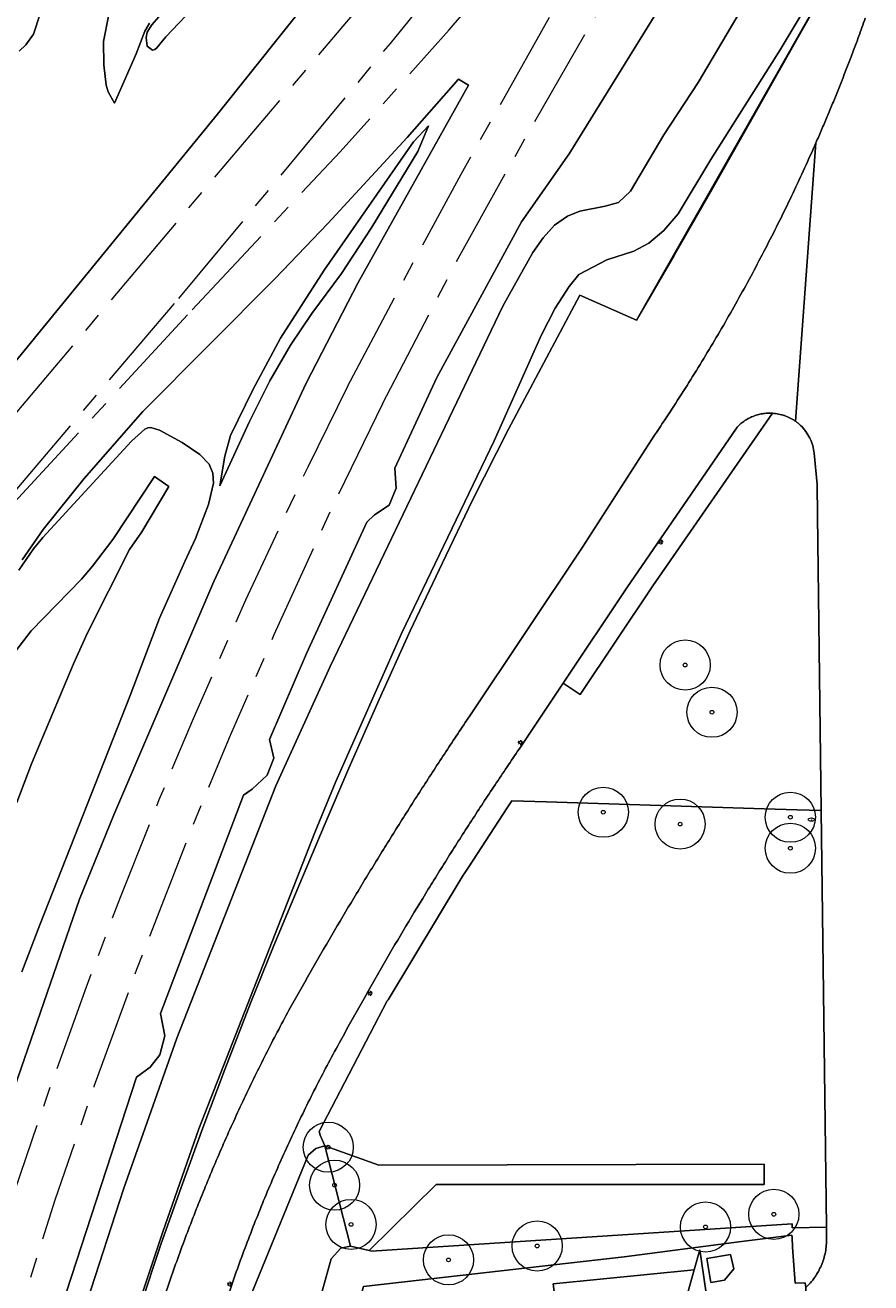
# Model space of a CAD drawing. Header units: metres. Extents: x 187482 to 189800, y 333582 to 335019.
# Tile 33 of 256: x 187670 to 187754, y 334025 to 334151. Entities that reach past the tile are written whole.
import ezdxf
from ezdxf.enums import TextEntityAlignment as Align

# ---------------------------------------------------------------- set-up
doc = ezdxf.new("R2010")
doc.units = ezdxf.units.M
doc.linetypes.add('AM-AS-SO', pattern=[16, 10, -2, 2, -2])
doc.layers.get('0').update_dxf_attribs({"color": 252, "lineweight": 18})
for name, color, linetype, lineweight in [('B-WE-AM-AS_SPOOR_TREIN-G', 252, 'AM-AS-SO', 18), ('B-WE-GR-BEPLANTING_CULTUUR_BOSPLANTSOEN-GV', 252, 'Continuous', 18), ('B-WE-GR-BOOM-S', 252, 'Continuous', 18), ('B-WE-GR-GRAS-GV', 252, 'Continuous', 18), ('B-WE-GW-TALUD_KRUIN-G', 252, 'Continuous', 18), ('B-WE-IE-MEUBILAIR-S', 252, 'Continuous', 18), ('B-WE-IE-TERREINAFSCHEIDING_KUNSTMATIG_HEKWERK-G', 252, 'IE-TERREINAFSCHEIDING_KUNSTMATIG-SO', 18), ('B-WE-OG-TERREIN_BEGROEID-GV', 252, 'Continuous', 18), ('B-WE-OG-TERREIN_ERF-GV', 252, 'Continuous', 18), ('B-WE-OG-WATER_GREPPEL-GV', 252, 'Continuous', 18), ('B-WE-VH-GESLOTENVERHARDING_ASFALT-GV', 252, 'Continuous', 18), ('B-WE-VH-HALFVERHARDING-GV', 252, 'Continuous', 18), ('B-WE-VH-OPENVERHARDING_TEGEL-GV', 252, 'Continuous', 18)]:
    doc.layers.add(name, color=color, linetype=linetype, lineweight=lineweight)
doc.styles.add('NLCS-ISO', font='NLCS-ISO.ttf')
doc.linetypes.add('IE-TERREINAFSCHEIDING_KUNSTMATIG-SO', pattern='A,4,[82,NLCS.SHX,S=0.75,R=90,X=0,Y=0],4,-2', length=10)

# ---------------------------------------------------------------- blocks, each defined once
blk = doc.blocks.new('SIE-MEUBILAIR_PAAL_LICHTMAST-SO')
for points in [[(-0.62, 0), (-1, 0)], [(-0.71, 0.71), (-0.44, 0.44)], [(0, 1), (0, 0.62)], [(0.44, 0.44), (0.71, 0.71)], [(1, 0), (0.62, 0)], [(-0.71, -0.71), (-0.44, -0.44)], [(0, -0.62), (0, -1)], [(0.44, -0.44), (0.71, -0.71)]]:
    blk.add_lwpolyline(points)
blk.add_circle((0, 0), 0.5)
blk = doc.blocks.new('SIE-MEUBILAIR_PUT_BRANDKRAAN-SO')
blk.add_ellipse((0, 0), major_axis=(1.25, 0), ratio=0.54)
at = {"style": 'NLCS-ISO'}
blk.add_text('bk', height=0.75, dxfattribs=at).set_placement((0.03, 0), align=Align.MIDDLE_CENTER)
blk = doc.blocks.new('SGR-BOOM_GBKN-SO')
at = {"color": 0, "linetype": 'ByBlock', "lineweight": 18}
for radius in [2, 0.15]:
    blk.add_circle((0, 0), radius, dxfattribs=at)

msp = doc.modelspace()

# ---------------------------------------------------------------- linework, layer by layer
at = {"layer": 'B-WE-AM-AS_SPOOR_TREIN-G', "flags": 128}
for points in [[(187824.369, 334305.812), (187755.863, 334217.558), (187743.5, 334201.789), (187724.013, 334177.543), (187707.075, 334157.263), (187688.211, 334135.06), (187656.566, 334097.463), (187612.137, 334044.897), (187575.676, 334002.046), (187563.794, 333987.812), (187545.282, 333966.024), (187500.604, 333913.329), (187482.806, 333892.169)], [(187684.933, 334123.263), (187706.028, 334148.715), (187734.487, 334183.636), (187744.191, 334195.765), (187763.553, 334220.151), (187803.277, 334271.218)], [(187705.245, 334112.758), (187712.627, 334126.977), (187720.14, 334140.432), (187726.645, 334151.701), (187731.019, 334158.781), (187736.068, 334166.683), (187740.411, 334173.233), (187744.868, 334179.771), (187749.434, 334186.241), (187754.983, 334193.825), (187762.529, 334203.732)], [(187686.267, 334122.153), (187701.02, 334137.906), (187711.905, 334150.051), (187726.064, 334166.932), (187744.736, 334189.56)], [(187701.768, 334114.488), (187707.927, 334126.166), (187713.086, 334135.686), (187722.032, 334151.549), (187727.236, 334160.176), (187731.973, 334167.636), (187737.186, 334175.556), (187746.163, 334188.505)], [(187657.283, 334090.785), (187684.933, 334123.263)], [(187657.283, 334090.785), (187686.267, 334122.153)], [(187701.768, 334114.488), (187697.783, 334106.453), (187691.563, 334093.204), (187686.36, 334081.371), (187682.946, 334073.284), (187679.072, 334063.537), (187675.685, 334054.624), (187672.031, 334044.496), (187668.551, 334034.257), (187664.695, 334021.758), (187661.016, 334009.216), (187657.287, 333995.239), (187654.601, 333984.119), (187652.53, 333974.99), (187650.895, 333967.292), (187648.043, 333952.387), (187645.429, 333937.286), (187643.617, 333924.219)], [(187705.245, 334112.758), (187700.595, 334103.262), (187694.408, 334089.728), (187689.933, 334079.453), (187686.199, 334070.461), (187680.719, 334056.38), (187676.457, 334044.698), (187672.574, 334033.358), (187668.335, 334020.045), (187666.247, 334012.892), (187661.052, 333993.847), (187656.645, 333975.142), (187653.355, 333958.934), (187651.461, 333948.496), (187649.741, 333938.003), (187647.635, 333923.687)]]:
    msp.add_lwpolyline(points, dxfattribs=at)
at = {"layer": 'B-WE-GR-BEPLANTING_CULTUUR_BOSPLANTSOEN-GV', "flags": 128}
for points in [[(187749.523, 334030.679), (187749.005, 334072.229), (187746.593, 334072.283), (187743.33, 334072.387), (187721.591, 334073.075), (187718.137, 334073.184), (187717.74, 334072.577), (187713.774, 334066.508), (187713.377, 334065.901), (187713.299, 334065.771), (187705.798, 334053.362), (187705.722, 334053.237), (187698.928, 334040.211), (187699.023, 334039.849), (187699.5, 334038.79), (187704.881, 334036.875), (187743.311, 334036.957), (187743.311, 334034.923), (187710.611, 334034.923), (187703.928, 334028.356), (187704.146, 334028.29), (187746.096, 334031.007), (187746.12, 334030.607)], [(187697.166, 334016.849), (187697.633, 334018.539), (187700.113, 334027.514), (187701.082, 334028.57), (187702.051, 334028.792), (187699.5, 334038.79), (187698.586, 334038.532), (187697.826, 334037.846), (187691.4, 334022.175), (187690.872, 334020.407), (187688.872, 334013.75), (187688.669, 334011.808), (187689.285, 334008.735), (187691.68, 333997.708), (187693.395, 333999.932), (187693.066, 334000.233), (187697.679, 334006.261), (187697.812, 334006.733), (187696.094, 334007.569), (187695.335, 334008.427), (187695.328, 334010.195)], [(187699.5, 334038.79), (187702.051, 334028.792), (187703.928, 334028.356), (187710.611, 334034.923), (187743.311, 334034.923), (187743.311, 334036.957), (187704.881, 334036.875)]]:
    msp.add_lwpolyline(points, close=True, dxfattribs=at)
for points in [[(187749.533, 334029.571), (187749.523, 334030.679), (187746.12, 334030.607), (187746.096, 334031.007), (187704.146, 334028.29), (187703.928, 334028.356), (187702.051, 334028.792), (187701.082, 334028.57), (187700.113, 334027.514), (187697.633, 334018.539), (187697.166, 334016.849), (187697.02, 334013.922), (187697.374, 334011.942), (187698.311, 334006.96), (187698.433, 334007.326), (187699.19, 334009.617), (187702.942, 334023.34)], [(187702.942, 334023.34), (187703.333, 334024.768), (187729.341, 334027.716), (187741.071, 334029.238), (187746.077, 334029.887), (187746.093, 334029.649), (187746.157, 334028.677), (187746.393, 334025.111), (187747.403, 334025.131), (187747.46, 334024.65)]]:
    msp.add_lwpolyline(points, dxfattribs=at)
at = {"layer": 'B-WE-GR-BEPLANTING_CULTUUR_BOSPLANTSOEN-GV'}
for points in [[(187749.422, 334028.202, 0.0263098), (187749.514, 334028.884)], [(187749.514, 334028.884, 0.0276756), (187749.533, 334029.571)], [(187749.026, 334026.887, 0.0267077), (187749.259, 334027.534)], [(187749.259, 334027.534, 0.0282238), (187749.422, 334028.202)], [(187748.726, 334026.268, 0.0253698), (187749.026, 334026.887)], [(187747.46, 334024.65, 0.0287988), (187747.938, 334025.144)], [(187747.938, 334025.144, 0.0259029), (187748.362, 334025.685)], [(187748.362, 334025.685, 0.0266817), (187748.726, 334026.268)]]:
    msp.add_lwpolyline(points, format="xyb", dxfattribs=at)
at = {"layer": 'B-WE-GR-GRAS-GV', "flags": 128}
for points in [[(187742.727, 334168.186), (187723.876, 334137.692), (187719.098, 334130.93), (187710.663, 334115.385), (187706.485, 334106.368), (187706.592, 334104.352), (187705.913, 334102.652), (187704.448, 334101.706), (187703.675, 334100.965), (187697.66, 334087.866), (187693.967, 334079.305), (187694.409, 334077.428), (187693.726, 334075.758), (187692.246, 334074.357), (187691.367, 334073.756), (187683.107, 334051.982), (187683.525, 334049.74), (187683.046, 334047.847), (187682.06, 334046.646), (187680.708, 334045.636), (187672.178, 334019.54), (187668.215, 334004.345)], [(187750.994, 334168.926), (187736.738, 334144.819), (187733.307, 334139.583), (187729.983, 334133.967), (187728.783, 334132.854), (187727.466, 334132.482), (187724.93, 334131.968), (187723.712, 334131.491), (187722.391, 334130.575), (187721.282, 334129.33), (187720.256, 334127.861), (187717.921, 334123.713), (187717.247, 334122.515), (187700.019, 334086.58), (187694.62, 334074.684), (187684.736, 334049.522), (187679.402, 334034.472), (187675.793, 334023.299), (187671.984, 334010.388), (187668.333, 333997.177)], [(187668.333, 333997.177), (187671.984, 334010.388), (187675.793, 334023.299), (187679.402, 334034.472), (187684.736, 334049.522), (187694.62, 334074.684), (187700.019, 334086.58), (187717.247, 334122.515), (187717.921, 334123.713), (187720.256, 334127.861), (187721.282, 334129.33), (187722.391, 334130.575), (187723.712, 334131.491), (187724.93, 334131.968), (187727.466, 334132.482), (187728.783, 334132.854), (187729.983, 334133.967), (187733.307, 334139.583), (187736.738, 334144.819), (187750.994, 334168.926)], [(187667.604, 333974.089), (187670.976, 333988.516), (187672.395, 333994.129), (187680.303, 334021.124), (187683.339, 334030.202), (187686.911, 334040.495), (187698.48, 334070.046), (187700.595, 334075.104), (187707.135, 334089.882), (187716.395, 334109.069), (187721.066, 334119.576), (187722.474, 334122.304), (187723.856, 334124.484), (187724.844, 334125.659), (187727.624, 334127.123), (187730.3, 334127.982), (187731.808, 334128.779), (187733.322, 334130.058), (187734.744, 334131.718), (187738.003, 334137.14), (187744.907, 334148.067), (187752.728, 334161.142)], [(187752.728, 334161.142), (187744.907, 334148.067), (187738.003, 334137.14), (187734.744, 334131.718), (187733.322, 334130.058), (187731.808, 334128.779), (187730.3, 334127.982), (187727.624, 334127.123), (187724.844, 334125.659), (187723.856, 334124.484), (187722.474, 334122.304), (187721.066, 334119.576), (187716.395, 334109.069), (187707.135, 334089.882), (187700.595, 334075.104), (187698.48, 334070.046), (187686.911, 334040.495), (187683.339, 334030.202), (187680.303, 334021.124), (187672.395, 333994.129), (187670.976, 333988.516), (187667.604, 333974.089)], [(187482.806, 333897.992), (187487.91, 333903.943), (187496.309, 333914.082), (187497.567, 333913.637), (187501.418, 333920.571), (187517.488, 333939.89), (187533.308, 333958.387), (187546.216, 333973.088), (187567.583, 333998.442), (187591.007, 334025.504), (187609.533, 334048.028), (187629.989, 334071.91), (187666.129, 334114.818), (187667.555, 334115.702), (187688.794, 334141.65), (187702.22, 334158.515)], [(187681.091, 334022.851), (187683.139, 334028.95), (187685.15, 334034.62), (187687.32, 334040.589), (187689.506, 334046.404), (187692.092, 334053.024), (187694.413, 334058.774), (187696.987, 334064.932), (187699.426, 334070.692), (187701.88, 334076.448), (187704.911, 334083.304), (187707.998, 334090.147), (187711.24, 334096.92), (187714.205, 334103.1), (187717.828, 334110.262), (187722.697, 334119.416), (187724.93, 334123.613), (187730.572, 334121.13), (187739.156, 334136.164), (187750.825, 334156.711)], [(187669.017, 334147.949), (187669.662, 334148.556), (187670.425, 334149.631), (187671.772, 334153.713)], [(187677.904, 334151.426), (187677.428, 334148.885), (187677.436, 334146.577), (187677.685, 334144.541), (187677.885, 334143.874), (187678.507, 334142.744), (187680.66, 334147.657), (187681.522, 334149.944), (187681.998, 334150.734)], [(187667.89, 334042.782), (187675.033, 334063.386), (187678.44, 334071.787), (187688.428, 334095.07), (187697.622, 334114.848), (187702.815, 334124.869), (187713.828, 334144.533), (187712.811, 334145.157), (187707.71, 334139.322), (187699.805, 334130.756), (187694.547, 334125.266), (187681.349, 334111.999), (187675.494, 334105.331), (187671.398, 334100.226), (187669.302, 334097.216)], [(187668.971, 334096.192), (187670.418, 334098.304), (187671.376, 334099.439), (187680.223, 334109.04), (187681.526, 334110.233), (187681.837, 334110.381), (187682.142, 334110.416), (187683.008, 334110.148), (187685.263, 334108.924), (187687.022, 334107.735), (187687.958, 334106.741), (187688.332, 334105.871), (187688.371, 334104.87), (187687.877, 334102.724), (187686.6, 334099.331), (187685.512, 334097.066), (187683.007, 334091.414), (187680.074, 334083.676), (187671.057, 334060.831), (187669.275, 334056.133)], [(187669.275, 334056.133), (187671.057, 334060.831), (187680.074, 334083.676), (187683.007, 334091.414), (187685.512, 334097.066), (187686.6, 334099.331), (187687.877, 334102.724), (187688.371, 334104.87), (187688.332, 334105.871), (187687.958, 334106.741), (187687.022, 334107.735), (187685.263, 334108.924), (187683.008, 334110.148), (187682.142, 334110.416), (187681.837, 334110.381), (187681.526, 334110.233), (187680.223, 334109.04), (187671.376, 334099.439), (187670.418, 334098.304), (187668.971, 334096.192)], [(187667.905, 334087.142), (187670.191, 334090.14), (187675.219, 334095.302), (187676.329, 334096.588), (187678.353, 334099.244), (187682.505, 334105.511), (187683.945, 334104.513), (187681.228, 334100.001), (187680.021, 334098.252), (187675.822, 334089.93), (187674.434, 334086.849), (187670.219, 334076.882), (187668.761, 334073.035)]]:
    msp.add_lwpolyline(points, dxfattribs=at)
for points in [[(187695.065, 334161.773), (187695.445, 334161.433), (187695.569, 334161.152), (187695.512, 334160.868), (187694.926, 334160.283), (187692.902, 334158.7), (187689.477, 334155.549), (187683.648, 334149.372), (187682.722, 334148.253), (187682.519, 334148.095), (187682.296, 334148.046), (187681.785, 334148.444), (187681.662, 334149.3), (187681.774, 334149.822), (187682.222, 334150.566), (187683.409, 334151.877), (187693.068, 334161.084), (187693.686, 334161.616), (187694.351, 334161.957), (187694.725, 334161.978)], [(187689.026, 334104.586), (187689.507, 334107.551), (187690.066, 334109.6), (187692.337, 334114.239), (187695.057, 334119.304), (187699.437, 334126.093), (187708.334, 334138.9), (187709.825, 334140.497), (187708.754, 334137.935), (187704.195, 334130.391), (187701.162, 334125.753), (187698.201, 334121.768), (187696.069, 334118.614), (187694.018, 334115.066), (187691.993, 334110.995)], [(187689.026, 334104.586), (187691.993, 334110.995), (187694.018, 334115.066), (187696.069, 334118.614), (187698.201, 334121.768), (187701.162, 334125.753), (187704.195, 334130.391), (187708.754, 334137.935), (187709.825, 334140.497), (187708.334, 334138.9), (187699.437, 334126.093), (187695.057, 334119.304), (187692.337, 334114.239), (187690.066, 334109.6), (187689.507, 334107.551)]]:
    msp.add_lwpolyline(points, close=True, dxfattribs=at)
at = {"layer": 'B-WE-GR-GRAS-GV'}
for points in [[(187671.772, 334153.713), (187670.425, 334149.631), (187669.662, 334148.556), (187669.017, 334147.949)], [(187681.998, 334150.734), (187681.522, 334149.944), (187680.66, 334147.657), (187678.507, 334142.744), (187677.885, 334143.874), (187677.685, 334144.541), (187677.436, 334146.577), (187677.428, 334148.885), (187677.904, 334151.426)], [(187668.761, 334073.035), (187670.219, 334076.882), (187674.434, 334086.849), (187675.822, 334089.93), (187680.021, 334098.252), (187681.228, 334100.001), (187683.945, 334104.513), (187682.505, 334105.511), (187678.353, 334099.244), (187676.329, 334096.588), (187675.219, 334095.302), (187670.191, 334090.14), (187667.905, 334087.142)]]:
    msp.add_lwpolyline(points, dxfattribs=at)
at = {"layer": 'B-WE-GW-TALUD_KRUIN-G', "flags": 128}
msp.add_lwpolyline([(187689.026, 334104.586), (187691.993, 334110.995), (187694.018, 334115.066), (187696.069, 334118.614), (187698.201, 334121.768), (187701.162, 334125.753), (187704.195, 334130.391), (187708.754, 334137.935), (187709.825, 334140.497)], dxfattribs=at)
at = {"layer": 'B-WE-IE-TERREINAFSCHEIDING_KUNSTMATIG_HEKWERK-G', "ltscale": 0.2, "flags": 128}
for points in [[(187896.887, 334347.79), (187895.26, 334346.017), (187881.815, 334330.141), (187875.404, 334322.491), (187872.193, 334318.68), (187867.562, 334313.098), (187864.128, 334309.082), (187862.449, 334307.173), (187860.772, 334305.032), (187857.329, 334300.81), (187852.3, 334294.665), (187849.062, 334290.623), (187845.947, 334286.803), (187835.569, 334274.117), (187830.444, 334267.778), (187825.721, 334261.507), (187820.099, 334253.9), (187818.248, 334251.524), (187813.918, 334245.612), (187807.778, 334237.533), (187804.751, 334233.538), (187800.298, 334227.502), (187794.26, 334219.622), (187791.079, 334215.712), (187785.48, 334207.796), (187782.548, 334203.745), (187779.381, 334199.512), (187776.414, 334195.451), (187773.446, 334191.425), (187770.486, 334187.408), (187767.552, 334183.379), (187764.711, 334179.252), (187760.676, 334172.95), (187756.867, 334166.778), (187753.503, 334161.175), (187750.411, 334155.82), (187746.694, 334149.321), (187741.789, 334140.626), (187738.083, 334134.122), (187734.325, 334127.572), (187730.572, 334121.13), (187724.93, 334123.613), (187722.697, 334119.416), (187717.828, 334110.262), (187714.205, 334103.1), (187711.24, 334096.92), (187707.998, 334090.147), (187704.911, 334083.304), (187701.88, 334076.448), (187699.426, 334070.692), (187696.987, 334064.932), (187694.413, 334058.774), (187692.092, 334053.024), (187689.506, 334046.404), (187687.32, 334040.589), (187685.15, 334034.62), (187683.139, 334028.95), (187681.091, 334022.851), (187679.383, 334017.752), (187678.066, 334013.378), (187676.08, 334006.127), (187672.383, 333990.885), (187671.388, 333986.716), (187670.627, 333983.295), (187670.306, 333981.853), (187669.198, 333976.957), (187668.077, 333972.039), (187663.756, 333952.509), (187663.177, 333949.639), (187662.222, 333944.554), (187660.448, 333935.105), (187658.391, 333922.279), (187657.192, 333914.614), (187655.92, 333904.379), (187654.866, 333892.429), (187654.422, 333886.314), (187654.196, 333883.087), (187654.084, 333881.491), (187653.283, 333868.923), (187653.121, 333864.69), (187652.832, 333857.745), (187652.649, 333854.319), (187652.295, 333845.764), (187652.088, 333840.084), (187651.979, 333833.469), (187651.926, 333828.494), (187651.904, 333824.217), (187651.886, 333815.964), (187651.832, 333808.603), (187651.753, 333801.861), (187651.657, 333796.058), (187651.613, 333791.352), (187651.609, 333790.974), (187651.579, 333788.499)], [(187687.092, 333992.425), (187691.68, 333997.708), (187693.395, 333999.932), (187697.934, 334005.818), (187698.311, 334006.96), (187698.433, 334007.326), (187699.19, 334009.617), (187702.942, 334023.34), (187703.333, 334024.768), (187729.341, 334027.716), (187741.071, 334029.238), (187746.077, 334029.887), (187746.093, 334029.649), (187746.157, 334028.677), (187746.393, 334025.111), (187747.403, 334025.131), (187747.46, 334024.65), (187747.459, 334023.806), (187747.459, 334023.342), (187747.458, 334021.931), (187747.274, 334022.107), (187747.466, 334016.511), (187747.577, 334013.281), (187762.498, 334013.34), (187783.009, 334013.42), (187791.903, 334013.594), (187801.845, 334013.789)]]:
    msp.add_lwpolyline(points, dxfattribs=at)
at = {"layer": 'B-WE-OG-TERREIN_BEGROEID-GV', "flags": 128}
for points in [[(187750.825, 334156.711), (187739.156, 334136.164), (187730.572, 334121.13), (187724.93, 334123.613), (187722.697, 334119.416), (187717.828, 334110.262), (187714.205, 334103.1), (187711.24, 334096.92), (187707.998, 334090.147), (187704.911, 334083.304), (187701.88, 334076.448), (187699.426, 334070.692), (187696.987, 334064.932), (187694.413, 334058.774), (187692.092, 334053.024), (187689.506, 334046.404), (187687.32, 334040.589), (187685.15, 334034.62), (187683.139, 334028.95), (187681.091, 334022.851)], [(187751.731, 334146.696), (187751.985, 334147.362), (187752.237, 334148.028)], [(187744.142, 334111.835), (187732.199, 334094.634), (187724.95, 334083.782), (187723.264, 334084.909), (187718.875, 334078.347)], [(187746.954, 334110.603), (187746.892, 334110.661), (187746.83, 334110.718), (187746.766, 334110.773), (187746.701, 334110.828), (187746.635, 334110.881), (187746.569, 334110.933), (187746.501, 334110.983), (187746.432, 334111.033)], [(187713.955, 334081.665), (187725.189, 334098.486), (187732.373, 334109.634)], [(187691.4, 334022.175), (187697.826, 334037.846), (187698.586, 334038.532), (187699.5, 334038.79), (187699.023, 334039.849), (187698.928, 334040.211), (187705.722, 334053.237), (187705.798, 334053.362), (187713.299, 334065.771), (187713.377, 334065.901), (187713.774, 334066.508), (187717.74, 334072.577), (187718.137, 334073.184), (187721.591, 334073.075), (187743.33, 334072.387), (187746.593, 334072.283), (187749.005, 334072.229), (187748.639, 334101.627), (187748.608, 334104.743), (187748.303, 334107.844)], [(187735.867, 334020.146), (187737.74, 334022.733), (187736.914, 334028.434), (187736.339, 334026.431), (187735.453, 334023.342), (187734.393, 334021.474)]]:
    msp.add_lwpolyline(points, dxfattribs=at)
at = {"layer": 'B-WE-OG-TERREIN_BEGROEID-GV'}
for points in [[(187752.734, 334149.365, -0.0037079), (187753.391, 334151.211)], [(187752.237, 334148.028, 0.0022157), (187752.734, 334149.365)], [(187751.213, 334145.367, 0.001561), (187751.731, 334146.696)], [(187750.686, 334144.043, 0.002475), (187751.213, 334145.367)], [(187750.148, 334142.722, 0.001563), (187750.686, 334144.043)], [(187749.6, 334141.406, 0.0018345), (187750.148, 334142.722)], [(187749.042, 334140.094, 0.0018399), (187749.6, 334141.406)], [(187748.473, 334138.786, 0.0024879), (187749.042, 334140.094)], [(187747.352, 334136.283, 0.0034421), (187748.473, 334138.786)], [(187746.193, 334133.797, 0.0035901), (187747.352, 334136.283)], [(187744.997, 334131.329, 0.0032611), (187746.193, 334133.797)], [(187743.764, 334128.879, 0.0035867), (187744.997, 334131.329)], [(187741.137, 334123.94, 0.0076022), (187743.764, 334128.879)], [(187738.361, 334119.083, 0.00776), (187741.137, 334123.94)], [(187735.439, 334114.313, 0.0075422), (187738.361, 334119.083)], [(187732.373, 334109.634, 0.0076362), (187735.439, 334114.313)], [(187744.448, 334111.806, 0.0161945), (187744.142, 334111.835)], [(187744.751, 334111.755, 0.0165872), (187744.448, 334111.806)], [(187745.049, 334111.684, 0.0173905), (187744.751, 334111.755)], [(187745.343, 334111.593, 0.0174415), (187745.049, 334111.684)], [(187745.629, 334111.481, 0.0145008), (187745.343, 334111.593)], [(187745.907, 334111.35, 0.0174917), (187745.629, 334111.481)], [(187746.175, 334111.2, 0.0202285), (187745.907, 334111.35)], [(187746.432, 334111.033, 0.0190125), (187746.175, 334111.2)], [(187747.469, 334110.014, 0.0453291), (187746.954, 334110.603)], [(187747.874, 334109.343, 0.042887), (187747.469, 334110.014)], [(187748.154, 334108.613, 0.0437101), (187747.874, 334109.343)], [(187748.303, 334107.844, 0.0455667), (187748.154, 334108.613)], [(187711.565, 334078.08, -0.0028323), (187713.955, 334081.665)], [(187709.212, 334074.47, -0.00251), (187711.565, 334078.08)], [(187718.875, 334078.347, 0.0029691), (187716.471, 334074.783)], [(187706.898, 334070.836, -0.002706), (187709.212, 334074.47)], [(187716.471, 334074.783, 0.0033551), (187714.113, 334071.189)], [(187704.622, 334067.177, -0.0025834), (187706.898, 334070.836)], [(187714.113, 334071.189, 0.0034255), (187711.8, 334067.566)], [(187702.385, 334063.494, -0.0030251), (187704.622, 334067.177)], [(187711.8, 334067.566, 0.0033531), (187709.532, 334063.914)], [(187709.532, 334063.914, 0.0031111), (187707.31, 334060.234)], [(187700.186, 334059.788, -0.0025066), (187702.385, 334063.494)], [(187707.31, 334060.234, 0.0029133), (187705.135, 334056.526)], [(187698.027, 334056.059, -0.0026216), (187700.186, 334059.788)], [(187705.135, 334056.526, 0.0030013), (187703.007, 334052.791)], [(187695.907, 334052.308, -0.0028199), (187698.027, 334056.059)], [(187703.007, 334052.791, 0.0029144), (187700.926, 334049.029)], [(187693.617, 334047.936, -0.0068888), (187695.907, 334052.308)], [(187700.926, 334049.029, 0.0080272), (187698.552, 334044.548)], [(187691.446, 334043.502, -0.0068865), (187693.617, 334047.936)], [(187698.552, 334044.548, 0.0082916), (187696.326, 334039.992)], [(187689.398, 334039.011, -0.0067909), (187691.446, 334043.502)], [(187687.473, 334034.466, -0.0068104), (187689.398, 334039.011)], [(187696.326, 334039.992, 0.0081294), (187694.25, 334035.366)], [(187694.25, 334035.366, 0.0081301), (187692.326, 334030.674)], [(187685.673, 334029.87, -0.0069232), (187687.473, 334034.466)], [(187692.326, 334030.674, 0.0081714), (187690.557, 334025.922)], [(187683.999, 334025.227, -0.0068552), (187685.673, 334029.87)], [(187682.452, 334020.54, -0.0070476), (187683.999, 334025.227)], [(187690.557, 334025.922, 0.0085428), (187688.944, 334021.114)]]:
    msp.add_lwpolyline(points, format="xyb", dxfattribs=at)
at = {"layer": 'B-WE-OG-TERREIN_ERF-GV', "flags": 128}
msp.add_lwpolyline([(187739.375, 334025.394), (187740.285, 334026.536), (187739.963, 334027.957), (187737.608, 334027.542), (187737.984, 334025.17)], close=True, dxfattribs=at)
at = {"layer": 'B-WE-OG-WATER_GREPPEL-GV', "flags": 128}
msp.add_lwpolyline([(187695.065, 334161.773), (187694.725, 334161.978), (187694.351, 334161.957), (187693.686, 334161.616), (187693.068, 334161.084), (187683.409, 334151.877), (187682.222, 334150.566), (187681.774, 334149.822), (187681.662, 334149.3), (187681.785, 334148.444), (187682.296, 334148.046), (187682.519, 334148.095), (187682.722, 334148.253), (187683.648, 334149.372), (187689.477, 334155.549), (187692.902, 334158.7), (187694.926, 334160.283), (187695.512, 334160.868), (187695.569, 334161.152), (187695.445, 334161.433)], close=True, dxfattribs=at)
at = {"layer": 'B-WE-VH-GESLOTENVERHARDING_ASFALT-GV'}
for points in [[(187753.391, 334151.211, 0.0037079), (187752.734, 334149.365)], [(187752.734, 334149.365, -0.0022157), (187752.237, 334148.028)], [(187751.731, 334146.696, -0.001561), (187751.213, 334145.367)], [(187751.213, 334145.367, -0.002475), (187750.686, 334144.043)], [(187750.686, 334144.043, -0.001563), (187750.148, 334142.722)], [(187750.148, 334142.722, -0.0018345), (187749.6, 334141.406)], [(187749.6, 334141.406, -0.0018399), (187749.042, 334140.094)], [(187749.042, 334140.094, -0.0024879), (187748.473, 334138.786)], [(187748.473, 334138.786, -0.0034421), (187747.352, 334136.283)], [(187747.352, 334136.283, -0.0035901), (187746.193, 334133.797)], [(187746.193, 334133.797, -0.0032611), (187744.997, 334131.329)], [(187744.997, 334131.329, -0.0035867), (187743.764, 334128.879)], [(187743.764, 334128.879, -0.0076022), (187741.137, 334123.94)], [(187741.137, 334123.94, -0.00776), (187738.361, 334119.083)], [(187738.361, 334119.083, -0.0075422), (187735.439, 334114.313)], [(187735.439, 334114.313, -0.0076362), (187732.373, 334109.634)], [(187742.175, 334111.51, -0.0295817), (187742.65, 334111.674)], [(187742.65, 334111.674, -0.0289454), (187743.14, 334111.784)], [(187743.14, 334111.784, -0.0281042), (187743.64, 334111.838)], [(187743.64, 334111.838, -0.0258955), (187744.142, 334111.835)], [(187744.142, 334111.835, -0.0161945), (187744.448, 334111.806)], [(187744.448, 334111.806, -0.0165872), (187744.751, 334111.755)], [(187744.751, 334111.755, -0.0173905), (187745.049, 334111.684)], [(187745.049, 334111.684, -0.0174415), (187745.343, 334111.593)], [(187745.343, 334111.593, -0.0145008), (187745.629, 334111.481)], [(187740.547, 334110.36, -0.026721), (187740.903, 334110.715)], [(187740.903, 334110.715, -0.0298817), (187741.296, 334111.027)], [(187741.296, 334111.027, -0.0287038), (187741.722, 334111.293)], [(187741.722, 334111.293, -0.0293622), (187742.175, 334111.51)], [(187745.629, 334111.481, -0.0174917), (187745.907, 334111.35)], [(187745.907, 334111.35, -0.0202285), (187746.175, 334111.2)], [(187746.175, 334111.2, -0.0190125), (187746.432, 334111.033)], [(187746.954, 334110.603, -0.0453291), (187747.469, 334110.014)], [(187747.469, 334110.014, -0.042887), (187747.874, 334109.343)], [(187747.874, 334109.343, -0.0437101), (187748.154, 334108.613)], [(187748.154, 334108.613, -0.0455667), (187748.303, 334107.844)], [(187713.955, 334081.665, 0.0028323), (187711.565, 334078.08)], [(187711.565, 334078.08, 0.00251), (187709.212, 334074.47)], [(187716.471, 334074.783, -0.0029691), (187718.875, 334078.347)], [(187709.212, 334074.47, 0.002706), (187706.898, 334070.836)], [(187714.113, 334071.189, -0.0033551), (187716.471, 334074.783)], [(187706.898, 334070.836, 0.0025834), (187704.622, 334067.177)], [(187711.8, 334067.566, -0.0034255), (187714.113, 334071.189)], [(187704.622, 334067.177, 0.0030251), (187702.385, 334063.494)], [(187709.532, 334063.914, -0.0033531), (187711.8, 334067.566)], [(187707.31, 334060.234, -0.0031111), (187709.532, 334063.914)], [(187702.385, 334063.494, 0.0025066), (187700.186, 334059.788)], [(187705.135, 334056.526, -0.0029133), (187707.31, 334060.234)], [(187700.186, 334059.788, 0.0026216), (187698.027, 334056.059)], [(187703.007, 334052.791, -0.0030013), (187705.135, 334056.526)], [(187698.027, 334056.059, 0.0028199), (187695.907, 334052.308)], [(187700.926, 334049.029, -0.0029144), (187703.007, 334052.791)], [(187695.907, 334052.308, 0.0068888), (187693.617, 334047.936)], [(187698.552, 334044.548, -0.0080272), (187700.926, 334049.029)], [(187693.617, 334047.936, 0.0068865), (187691.446, 334043.502)], [(187696.326, 334039.992, -0.0082916), (187698.552, 334044.548)], [(187691.446, 334043.502, 0.0067909), (187689.398, 334039.011)], [(187689.398, 334039.011, 0.0068104), (187687.473, 334034.466)], [(187694.25, 334035.366, -0.0081294), (187696.326, 334039.992)], [(187692.326, 334030.674, -0.0081301), (187694.25, 334035.366)], [(187687.473, 334034.466, 0.0069232), (187685.673, 334029.87)], [(187690.557, 334025.922, -0.0081714), (187692.326, 334030.674)], [(187685.673, 334029.87, 0.0068552), (187683.999, 334025.227)], [(187749.514, 334028.884, -0.0263098), (187749.422, 334028.202)], [(187749.533, 334029.571, -0.0276756), (187749.514, 334028.884)], [(187749.259, 334027.534, -0.0267077), (187749.026, 334026.887)], [(187749.422, 334028.202, -0.0282238), (187749.259, 334027.534)], [(187749.026, 334026.887, -0.0253698), (187748.726, 334026.268)], [(187683.999, 334025.227, 0.0070476), (187682.452, 334020.54)], [(187688.944, 334021.114, -0.0085428), (187690.557, 334025.922)], [(187747.938, 334025.144, -0.0287988), (187747.46, 334024.65)], [(187748.362, 334025.685, -0.0259029), (187747.938, 334025.144)], [(187748.726, 334026.268, -0.0266817), (187748.362, 334025.685)]]:
    msp.add_lwpolyline(points, format="xyb", dxfattribs=at)
at = {"layer": 'B-WE-VH-GESLOTENVERHARDING_ASFALT-GV', "flags": 128}
for points in [[(187752.237, 334148.028), (187751.985, 334147.362), (187751.731, 334146.696)], [(187746.432, 334111.033), (187748.473, 334138.786)], [(187748.473, 334138.786), (187746.432, 334111.033), (187746.501, 334110.983), (187746.569, 334110.933), (187746.635, 334110.881), (187746.701, 334110.828), (187746.766, 334110.773), (187746.83, 334110.718), (187746.892, 334110.661), (187746.954, 334110.603)], [(187718.875, 334078.347), (187723.264, 334084.909), (187729.621, 334094.415), (187740.547, 334110.36)], [(187732.373, 334109.634), (187725.189, 334098.486), (187713.955, 334081.665)], [(187748.303, 334107.844), (187748.608, 334104.743), (187748.639, 334101.627), (187749.005, 334072.229), (187749.523, 334030.679), (187749.533, 334029.571)], [(187747.466, 334016.511), (187747.274, 334022.107), (187747.458, 334021.931), (187747.459, 334023.342), (187747.459, 334023.806), (187747.46, 334024.65), (187747.403, 334025.131), (187746.393, 334025.111), (187746.157, 334028.677), (187746.093, 334029.649), (187746.077, 334029.887), (187741.071, 334029.238), (187729.341, 334027.716), (187703.333, 334024.768), (187702.942, 334023.34), (187715.088, 334023.88), (187720.789, 334022.994)], [(187734.393, 334021.474), (187722.853, 334020.331), (187722.256, 334025.036), (187736.339, 334026.431), (187736.914, 334028.434), (187737.74, 334022.733), (187735.867, 334020.146)]]:
    msp.add_lwpolyline(points, dxfattribs=at)
msp.add_lwpolyline([(187739.375, 334025.394), (187737.984, 334025.17), (187737.608, 334027.542), (187739.963, 334027.957), (187740.285, 334026.536)], close=True, dxfattribs=at)
at = {"layer": 'B-WE-VH-HALFVERHARDING-GV', "flags": 128}
for points in [[(187668.215, 334004.345), (187672.178, 334019.54), (187680.708, 334045.636), (187682.06, 334046.646), (187683.046, 334047.847), (187683.525, 334049.74), (187683.107, 334051.982), (187691.367, 334073.756), (187692.246, 334074.357), (187693.726, 334075.758), (187694.409, 334077.428), (187693.967, 334079.305), (187697.66, 334087.866), (187703.675, 334100.965), (187704.448, 334101.706), (187705.913, 334102.652), (187706.592, 334104.352), (187706.485, 334106.368), (187710.663, 334115.385), (187719.098, 334130.93), (187723.876, 334137.692), (187742.727, 334168.186)], [(187669.302, 334097.216), (187671.398, 334100.226), (187675.494, 334105.331), (187681.349, 334111.999), (187694.547, 334125.266), (187699.805, 334130.756), (187707.71, 334139.322), (187712.811, 334145.157), (187713.828, 334144.533), (187702.815, 334124.869), (187697.622, 334114.848), (187688.428, 334095.07), (187678.44, 334071.787), (187675.033, 334063.386), (187667.89, 334042.782)]]:
    msp.add_lwpolyline(points, dxfattribs=at)
at = {"layer": 'B-WE-VH-HALFVERHARDING-GV'}
msp.add_lwpolyline([(187702.22, 334158.515), (187688.794, 334141.65), (187667.555, 334115.702), (187655.024, 334100.053), (187622.392, 334061.123), (187607.812, 334043.979), (187595.011, 334028.365), (187546.618, 333971.36), (187536.56, 333959.909), (187497.567, 333913.637), (187496.309, 333914.082), (187487.91, 333903.943), (187482.806, 333897.992)], dxfattribs=at)
at = {"layer": 'B-WE-VH-HALFVERHARDING-GV', "flags": 128}
msp.add_lwpolyline([(187734.393, 334021.474), (187735.453, 334023.342), (187736.339, 334026.431), (187722.256, 334025.036), (187722.853, 334020.331)], close=True, dxfattribs=at)
at = {"layer": 'B-WE-VH-OPENVERHARDING_TEGEL-GV', "flags": 128}
msp.add_lwpolyline([(187740.547, 334110.36), (187729.621, 334094.415), (187723.264, 334084.909), (187724.95, 334083.782), (187732.199, 334094.634), (187744.142, 334111.835)], dxfattribs=at)
at = {"layer": 'B-WE-VH-OPENVERHARDING_TEGEL-GV'}
for points in [[(187742.65, 334111.674, 0.0295817), (187742.175, 334111.51)], [(187743.14, 334111.784, 0.0289454), (187742.65, 334111.674)], [(187743.64, 334111.838, 0.0281042), (187743.14, 334111.784)], [(187744.142, 334111.835, 0.0258955), (187743.64, 334111.838)], [(187740.903, 334110.715, 0.026721), (187740.547, 334110.36)], [(187741.296, 334111.027, 0.0298817), (187740.903, 334110.715)], [(187741.722, 334111.293, 0.0287038), (187741.296, 334111.027)], [(187742.175, 334111.51, 0.0293622), (187741.722, 334111.293)]]:
    msp.add_lwpolyline(points, format="xyb", dxfattribs=at)

# ---------------------------------------------------------------- block references
at = {"layer": 'B-WE-GR-BOOM-S', "xscale": 1.25, "yscale": 1.25, "zscale": 1.25}
for p in [(187735.43, 334086.73), (187738.11, 334082.02), (187727.27, 334072.05), (187745.93, 334071.55), (187734.93, 334070.87), (187745.93, 334068.46), (187699.833, 334038.654), (187700.464, 334034.865), (187744.282, 334031.961), (187702.106, 334030.951), (187737.463, 334030.698), (187720.668, 334028.804), (187711.829, 334027.415)]:
    msp.add_blockref('SGR-BOOM_GBKN-SO', p, dxfattribs=at)
at = {"layer": 'B-WE-IE-MEUBILAIR-S', "xscale": 0.25, "yscale": 0.25, "zscale": 0.25}
for name, p in [('SIE-MEUBILAIR_PAAL_LICHTMAST-SO', (187733, 334099)), ('SIE-MEUBILAIR_PAAL_LICHTMAST-SO', (187719, 334079)), ('SIE-MEUBILAIR_PUT_BRANDKRAAN-SO', (187748.028, 334071.319)), ('SIE-MEUBILAIR_PAAL_LICHTMAST-SO', (187704, 334054)), ('SIE-MEUBILAIR_PAAL_LICHTMAST-SO', (187690, 334025))]:
    msp.add_blockref(name, p, dxfattribs=at)

doc.saveas('drawing.dxf')
